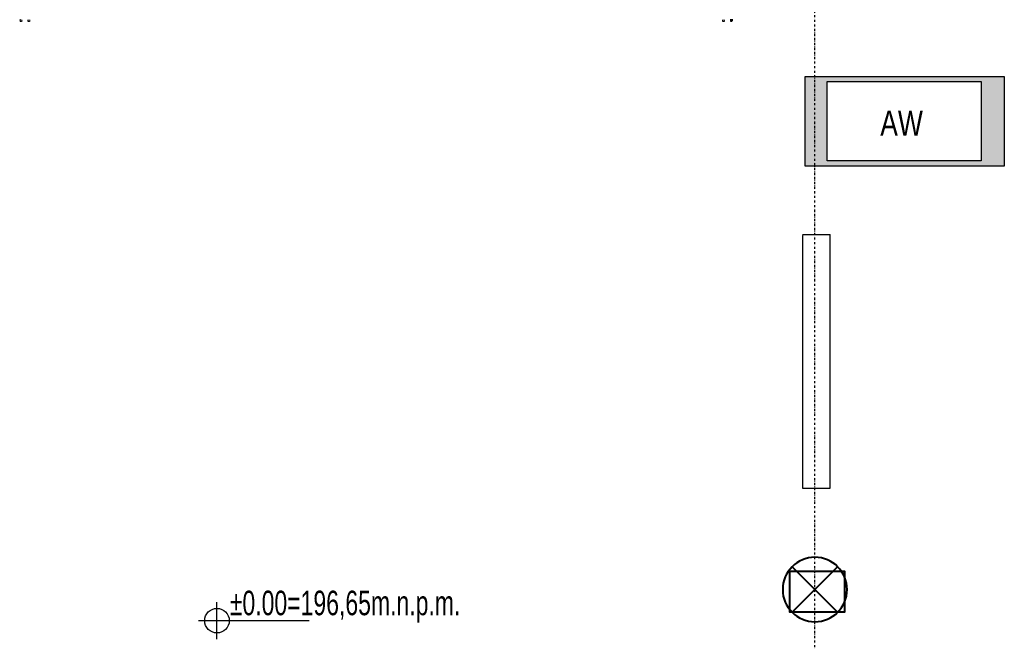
# Model space of a CAD drawing. Header units: centimetres. Extents: x 42630 to 130002, y 15 to 29179.
# Tile 61 of 165: x 50120 to 50681, y 5009 to 5363. Entities that reach past the tile are written whole.
import ezdxf
from ezdxf.enums import TextEntityAlignment as Align

# ---------------------------------------------------------------- set-up
doc = ezdxf.new("R2010")
doc.units = ezdxf.units.CM
doc.header["$LTSCALE"] = 0.01
doc.linetypes.add('DASHDOT2', pattern=[12.7, 6.35, -3.175, 0, -3.175])
doc.linetypes.add('DASHED2', pattern=[9.525, 6.35, -3.175])
doc.layers.get('0').update_dxf_attribs({"color": 253})
for name, color, linetype in [('A-Grid', 253, 'DASHDOT2'), ('CKDRZWI_', 253, 'Continuous'), ('CKKOTY_WYS', 253, 'Continuous')]:
    doc.layers.add(name, color=color, linetype=linetype)
for name, color, linetype, lineweight in [('DLXLUM07', 10, 'Continuous', 35), ('E oświetlenie', 34, 'Continuous', 30), ('E-OśwPhilips-G', 150, 'Continuous', 25), ('Elospr', 32, 'Continuous', 30), ('Eoprawa4100', 32, 'Continuous', 40), ('Inwentaryzacja oświetlenie_Pen_No__88', 32, 'Continuous', 40), ('lampe', 32, 'Continuous', 30)]:
    doc.layers.add(name, color=color, linetype=linetype, lineweight=lineweight)
doc.styles.add('Arch-Dim', font='romans.shx', dxfattribs={"width": 0.75})
doc.styles.add('RomanS', font='romans.shx', dxfattribs={"width": 0.8})
doc.styles.get("Standard").update_dxf_attribs({"font": 'ic-simplex.shx', "width": 0.8})

# ---------------------------------------------------------------- blocks, each defined once
blk = doc.blocks.new('A$7E8814A102C37C')
at = {"layer": 'A-Grid', "ltscale": 20}
blk.add_lwpolyline([(1000, -130), (1000, -1964.5)], dxfattribs=at)
blk = doc.blocks.new('A$7E8814B27261F1')
at = {"color": 7, "linetype": 'DASHED2', "ltscale": 10}
for p, q in [((4193.1, 4403.6), (4199.1, 4403.6)), ((4193.1, 4396), (4199.1, 4396)), ((4193.2, 4407.3), (4199.2, 4407.3)), ((4193.2, 4392.3), (4199.2, 4392.3)), ((4199.1, 4396), (4199.7, 4394.2)), ((4199.2, 4407.3), (4199.7, 4405.4)), ((4199.7, 4406.3), (4199.2, 4407.3)), ((4199.2, 4392.3), (4199.7, 4393.3)), ((4201.2, 4403.8), (4199.7, 4403.8)), ((4199.7, 4395.8), (4201.2, 4395.8)), ((4202.2, 4402.8), (4201.2, 4403.8)), ((4201.2, 4395.8), (4202.2, 4396.8)), ((4193.1, 4358.6), (4199.1, 4358.6)), ((4193.1, 4351), (4199.1, 4351)), ((4193.2, 4362.3), (4199.2, 4362.3)), ((4193.2, 4347.3), (4199.2, 4347.3)), ((4199.1, 4351), (4199.7, 4349.2)), ((4199.2, 4362.3), (4199.7, 4360.4)), ((4199.7, 4361.3), (4199.2, 4362.3)), ((4199.2, 4347.3), (4199.7, 4348.3)), ((4201.2, 4358.8), (4199.7, 4358.8)), ((4199.7, 4350.8), (4201.2, 4350.8)), ((4202.2, 4357.8), (4201.2, 4358.8)), ((4201.2, 4350.8), (4202.2, 4351.8)), ((4193.1, 399), (4199.1, 399)), ((4193.2, 402.7), (4199.2, 402.7)), ((4199.2, 402.7), (4199.7, 400.8)), ((4199.7, 401.7), (4199.2, 402.7)), ((4201.2, 399.2), (4199.7, 399.2)), ((4202.2, 398.2), (4201.2, 399.2)), ((4193.1, 391.4), (4199.1, 391.4)), ((4193.1, 354), (4199.1, 354)), ((4193.1, 346.4), (4199.1, 346.4)), ((4193.2, 387.7), (4199.2, 387.7)), ((4193.2, 357.7), (4199.2, 357.7)), ((4193.2, 342.7), (4199.2, 342.7)), ((4199.1, 391.4), (4199.7, 389.6)), ((4199.1, 346.4), (4199.7, 344.6)), ((4199.2, 387.7), (4199.7, 388.7)), ((4199.2, 357.7), (4199.7, 355.8)), ((4199.7, 356.7), (4199.2, 357.7)), ((4199.2, 342.7), (4199.7, 343.7)), ((4199.7, 391.2), (4201.2, 391.2)), ((4201.2, 354.2), (4199.7, 354.2)), ((4199.7, 346.2), (4201.2, 346.2)), ((4201.2, 391.2), (4202.2, 392.2)), ((4202.2, 353.2), (4201.2, 354.2)), ((4201.2, 346.2), (4202.2, 347.2))]:
    blk.add_line(p, q, dxfattribs=at)
for centre, radius, start, end in [((4190.3, 4405.5), 3.36, 325.2059, 33.0622), ((4181.1, 4399.8), 12.5, 342.5885, 17.4115), ((4190.4, 4394.1), 3.36, 326.8921, 34.8398), ((4196, 4405.6), 3.71, 326.6171, 357.4259), ((4186.3, 4399.7), 13.4, 0.6393, 16.948), ((4186.3, 4400), 13.4, 343.0579, 359.3548), ((4196.1, 4394.2), 3.63, 327.9563, 359.248), ((4190.3, 4360.5), 3.36, 325.2059, 33.0622), ((4181.1, 4354.8), 12.5, 342.5885, 17.4115), ((4190.4, 4349.1), 3.36, 326.8921, 34.8398), ((4196, 4360.6), 3.71, 326.6171, 357.4259), ((4186.3, 4354.7), 13.4, 0.6393, 16.948), ((4186.3, 4355), 13.4, 343.0579, 359.3548), ((4196.1, 4349.2), 3.63, 327.9563, 359.248), ((4190.3, 400.9), 3.36, 325.2059, 33.0622), ((4181.1, 395.2), 12.5, 342.5885, 17.4115), ((4196, 401), 3.71, 326.6171, 357.4259), ((4186.3, 395.1), 13.4, 0.6393, 16.948), ((4186.3, 395.4), 13.4, 343.0579, 359.3548), ((4190.4, 389.5), 3.36, 326.8921, 34.8398), ((4190.3, 355.9), 3.36, 325.2059, 33.0622), ((4181.1, 350.2), 12.5, 342.5885, 17.4115), ((4190.4, 344.5), 3.36, 326.8921, 34.8398), ((4196, 356), 3.71, 326.6171, 357.4259), ((4186.3, 350.1), 13.4, 0.6393, 16.948), ((4186.3, 350.4), 13.4, 343.0579, 359.3548), ((4196.1, 389.6), 3.63, 327.9563, 359.248), ((4196.1, 344.6), 3.63, 327.9563, 359.248)]:
    blk.add_arc(centre, radius, start, end, dxfattribs=at)
for centre, major_axis, start_param, end_param in [((4199.7, 4399.8), (0, -6.5), 2.617994, 3.665191), ((4199.7, 4399.8), (0, 6.5), 0.523599, 1.570796), ((4199.7, 4399.8), (0, 4.15), 6.013502, 6.283185), ((4199.7, 4399.8), (0, 4.15), 0, 3.411276), ((4199.7, 4399.8), (0, -6.5), 4.712389, 5.759587), ((4199.7, 4399.8), (0, 6.5), 2.617994, 3.665191), ((4199.7, 4399.8), (0, 6.5), 5.375263, 5.759587), ((4199.7, 4399.8), (0, -6.5), 0.523599, 0.907923), ((4201.2, 4399.8), (0, 4), 6.274458, 6.283185), ((4201.2, 4399.8), (0, 4), 0, 3.141593), ((4199.7, 4354.8), (0, -6.5), 2.617994, 3.665191), ((4199.7, 4354.8), (0, 6.5), 0.523599, 1.570796), ((4199.7, 4354.8), (0, 4.15), 6.013502, 6.283185), ((4199.7, 4354.8), (0, 4.15), 0, 3.411276), ((4199.7, 4354.8), (0, -6.5), 4.712389, 5.759587), ((4199.7, 4354.8), (0, 6.5), 2.617994, 3.665191), ((4199.7, 4354.8), (0, 6.5), 5.375263, 5.759587), ((4199.7, 4354.8), (0, -6.5), 0.523599, 0.907923), ((4201.2, 4354.8), (0, 4), 6.274458, 6.283185), ((4201.2, 4354.8), (0, 4), 0, 3.141593), ((4199.7, 395.2), (0, -6.5), 2.617994, 3.665191), ((4199.7, 395.2), (0, 6.5), 0.523599, 1.570796), ((4199.7, 395.2), (0, 4.15), 6.013502, 6.283185), ((4199.7, 395.2), (0, 4.15), 0, 3.411276), ((4199.7, 395.2), (0, -6.5), 4.712389, 5.759587), ((4199.7, 395.2), (0, 6.5), 5.375263, 5.759587), ((4201.2, 395.2), (0, 4), 0, 3.15032), ((4199.7, 395.2), (0, 6.5), 2.617994, 3.665191), ((4199.7, 350.2), (0, -6.5), 2.617994, 3.665191), ((4199.7, 350.2), (0, 6.5), 0.523599, 1.570796), ((4199.7, 350.2), (0, 4.15), 6.013502, 6.283185), ((4199.7, 350.2), (0, 4.15), 0, 3.411276), ((4199.7, 350.2), (0, -6.5), 4.712389, 5.759587), ((4199.7, 350.2), (0, 6.5), 2.617994, 3.665191), ((4199.7, 395.2), (0, -6.5), 0.523599, 0.907923), ((4199.7, 350.2), (0, 6.5), 5.375263, 5.759587), ((4199.7, 350.2), (0, -6.5), 0.523599, 0.907923), ((4201.2, 350.2), (0, 4), 0, 3.15032)]:
    blk.add_ellipse(centre, major_axis=major_axis, ratio=0.008727, start_param=start_param, end_param=end_param, dxfattribs=at)
for centre in [(4202.2, 4399.8), (4202.2, 4354.8), (4202.2, 395.2), (4202.2, 350.2)]:
    blk.add_ellipse(centre, major_axis=(0, 3), ratio=0.008727, dxfattribs=at)
blk = doc.blocks.new('Anno_Elevation_Label_Plan_2')
at = {"color": 0, "linetype": 'ByBlock'}
for p, q in [((0, -0.75), (0, 0.75)), ((-0.75, 0), (3.75, 0))]:
    blk.add_line(p, q, dxfattribs=at)
blk.add_circle((0, 0), 0.5, dxfattribs=at)
at = {"color": 0, "linetype": 'ByBlock', "style": 'RomanS'}
blk.add_attdef('PREFIX', text='', height=1, dxfattribs=at).set_placement((-0.523, 0.221), align=Align.RIGHT)
for tag, p in [('ELEVATION', (0.523, 0.221)), ('SUFFIX', (0.523, -1.184))]:
    blk.add_attdef(tag, p, '', height=1, dxfattribs=at)

msp = doc.modelspace()

# ---------------------------------------------------------------- hatches: boundary and pattern name
at = {"layer": 'DLXLUM07'}
h = msp.add_hatch(color=1, dxfattribs=at)
h.dxf.hatch_style = 1
h.paths.add_polyline_path([(50567.35, 5330.96), (50567.35, 5279.736), (50680.938, 5279.736), (50680.938, 5330.96)])
h.paths.add_polyline_path([(50580.059, 5328.103), (50580.059, 5282.877), (50667.77, 5282.877), (50667.77, 5328.103)], flags=16)

# ---------------------------------------------------------------- linework, layer by layer
at = {"layer": 'E oświetlenie'}
msp.add_lwpolyline([(50567.35, 5330.96), (50680.938, 5330.96), (50680.938, 5279.736), (50567.35, 5279.736)], close=True, dxfattribs=at)
at = {"layer": 'Elospr'}
for p, q in [((50565.901, 5240.887, 425.286), (50581.628, 5240.887, 425.286)), ((50565.901, 5240.235, 425.286), (50565.901, 5096.235, 425.286)), ((50581.628, 5096.235, 425.286), (50581.628, 5240.887, 425.286)), ((50565.901, 5096.235, 425.286), (50581.628, 5096.235, 425.286))]:
    msp.add_line(p, q, dxfattribs=at)
at = {"layer": 'Eoprawa4100'}
msp.add_lwpolyline([(50558.691, 5048.976), (50589.808, 5048.976), (50589.808, 5025.638), (50558.691, 5025.638)], close=True, dxfattribs=at)
at = {"layer": 'Inwentaryzacja oświetlenie_Pen_No__88', "linetype": 'Continuous', "flags": 128}
msp.add_lwpolyline([(50554.605, 5038.541, 1), (50591.309, 5038.541, 1)], format="xyb", close=True, dxfattribs=at)
for points in [[(50559.98, 5051.518), (50585.934, 5025.564)], [(50559.98, 5025.564), (50585.934, 5051.518)]]:
    msp.add_lwpolyline(points, dxfattribs=at)
at = {"layer": 'lampe'}
msp.add_lwpolyline([(50580.059, 5328.103), (50667.77, 5328.103), (50667.77, 5282.877), (50580.059, 5282.877)], close=True, dxfattribs=at)

# ---------------------------------------------------------------- block references
at = {"layer": 'A-Grid', "lineweight": -3}
msp.add_blockref('A$7E8814A102C37C', (49572.82, 6187.604), dxfattribs=at)
at = {"layer": 'CKDRZWI_', "xscale": -0.1, "yscale": 0.1, "zscale": 0.1, "rotation": 90}
msp.add_blockref('A$7E8814B27261F1', (50560.429, 5782.604), dxfattribs=at)
at = {"layer": 'CKKOTY_WYS', "lineweight": -2}
ref = msp.add_blockref('Anno_Elevation_Label_Plan_2', (50232.154, 5020.789), dxfattribs=dict(at, xscale=14, yscale=14, zscale=14))
ref.add_attrib('ELEVATION', '%%p0.00=196,65m.n.p.m.', (50239.479, 5023.884), dxfattribs={"layer": '0', "height": 14, "width": 0.7})

# ---------------------------------------------------------------- texts
at = {"layer": 'E-OśwPhilips-G', "insert": (50610.227, 5311.517, 425.286), "char_height": 14.4, "width": 43.2, "attachment_point": 1, "style": 'Arch-Dim'}
msp.add_mtext('{\\f@Arial Unicode MS|b0|i0|c238|p34;\\C1;AW}', dxfattribs=at)

doc.saveas('drawing.dxf')
